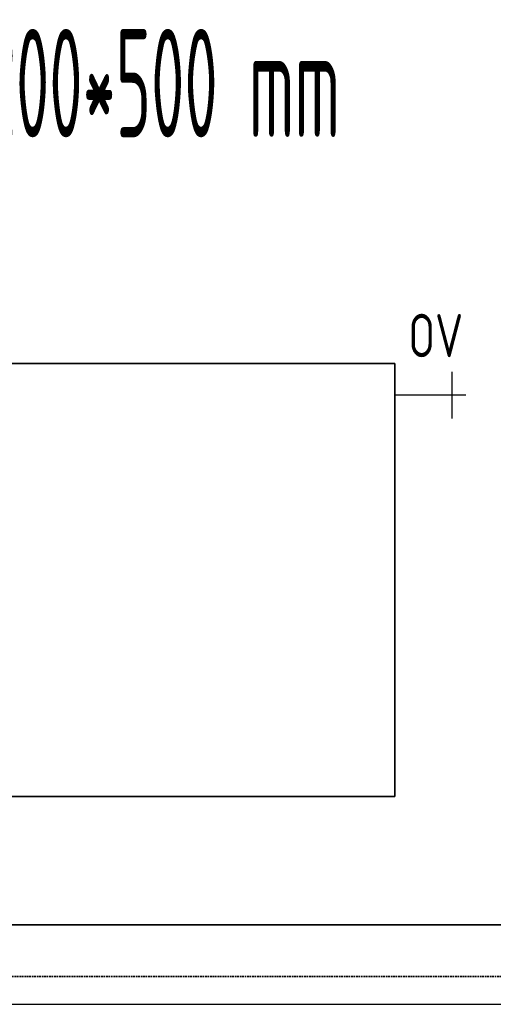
# Model space of a CAD drawing. Header units: millimetres. Extents: x -727 to 69715, y -15705 to 98123.
# Tile 96 of 256: x 26972 to 27519, y -15705 to -14568. Entities that reach past the tile are written whole.
import ezdxf
from ezdxf.enums import TextEntityAlignment as Align

# ---------------------------------------------------------------- set-up
doc = ezdxf.new("R2010")
doc.units = ezdxf.units.MM
doc.linetypes.add('VERDECKT', pattern=[9.525, 6.35, -3.175])
for name, color, linetype, lineweight in [('JS_VYT_POPIS - OBECNĚ', 7, 'Continuous', 5), ('UT_POTRUBI - PŘÍVOD', 1, 'Continuous', 35), ('UT_SCHÉMA_POPIS', 7, 'VERDECKT', 5), ('UT_SCHÉMA_SYMBOLY', 7, 'Continuous', 25), ('UT_SCHÉMA_ZPÁTEČKA', 172, 'VERDECKT', 35), ('UT_ZAŘÍZENÍ - OT', 3, 'Continuous', 35)]:
    doc.layers.add(name, color=color, linetype=linetype, lineweight=lineweight)
doc.styles.add('ISO 2.5', font='isocp.shx', dxfattribs={"width": 0.8, "height": 2.5})
doc.styles.add('VZT_POPIS', font='isocp.shx', dxfattribs={"width": 0.6, "height": 125})

msp = doc.modelspace()

# ---------------------------------------------------------------- linework, layer by layer
msp.add_line((-727.4, -15704.7), (68024.3, -15704.7))
at = {"layer": 'UT_POTRUBI - PŘÍVOD'}
msp.add_line((29407.2, -15612.8), (22546.8, -15612.8), dxfattribs=at)
at = {"layer": 'UT_SCHÉMA_SYMBOLY'}
for p, q in [((27471.2, -15028.4), (27471.2, -14974.4)), ((27487.2, -15001.4), (27405.3, -15001.4))]:
    msp.add_line(p, q, dxfattribs=at)
at = {"layer": 'UT_SCHÉMA_ZPÁTEČKA', "ltscale": 0.3}
msp.add_line((29519.7, -15672.7), (22479.7, -15672.7), dxfattribs=at)
at = {"layer": 'UT_ZAŘÍZENÍ - OT', "linetype": 'Continuous'}
for p, q in [((27405.3, -14964.9), (26205.3, -14964.9)), ((27405.3, -15464.9), (27405.3, -14964.9)), ((26205.3, -15464.9), (27405.3, -15464.9))]:
    msp.add_line(p, q, dxfattribs=at)

# ---------------------------------------------------------------- texts
at = {"layer": 'JS_VYT_POPIS - OBECNĚ', "style": 'VZT_POPIS', "width": 0.5}
msp.add_text('D-OT VK typ 20 - 1200*500 mm', height=125, dxfattribs=at).set_placement((26782.6, -14641.2), align=Align.MIDDLE_CENTER)
at = {"layer": 'UT_SCHÉMA_POPIS', "style": 'ISO 2.5', "width": 0.8}
msp.add_text('OV', height=50, dxfattribs=at).set_placement((27420.7, -14932.6), align=Align.MIDDLE_LEFT)

doc.saveas('drawing.dxf')
